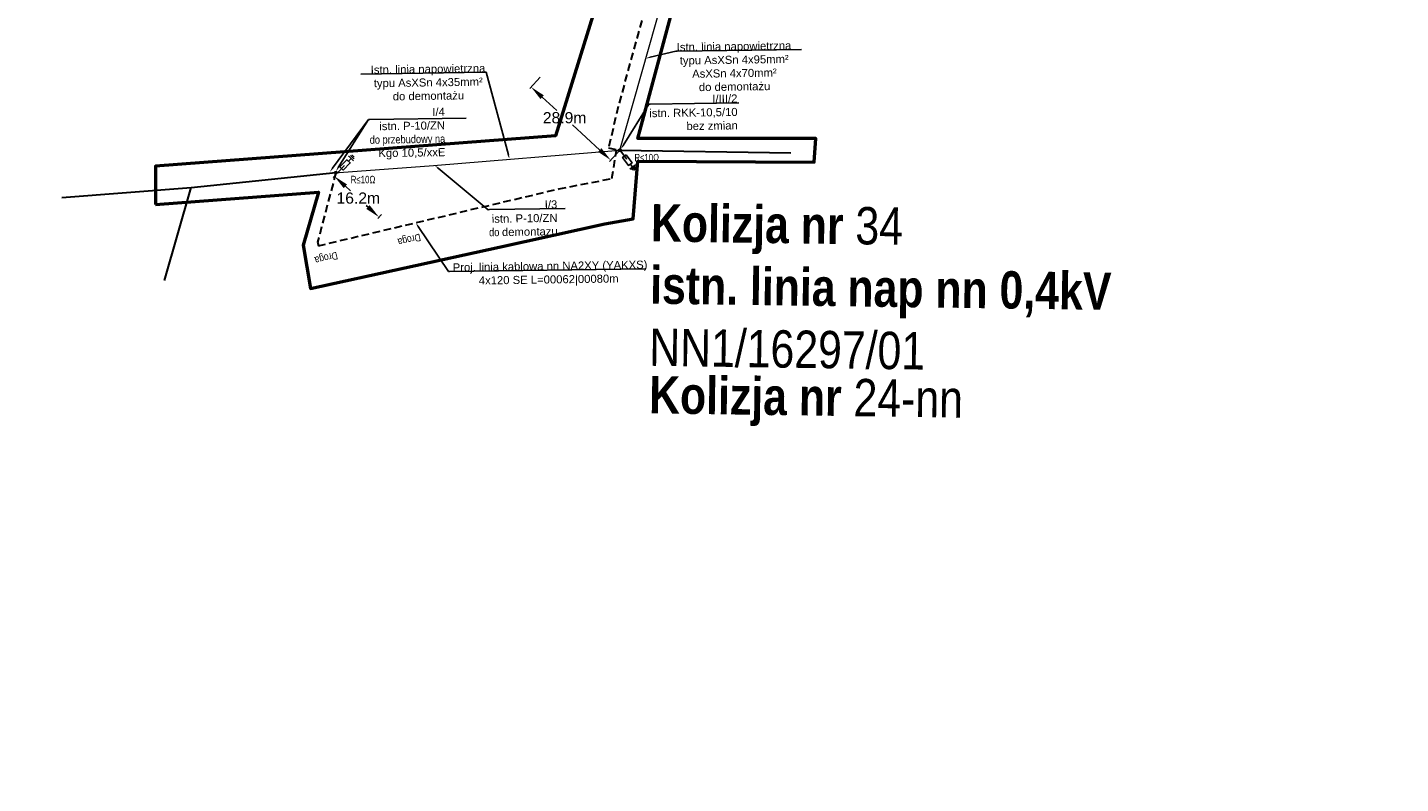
# Model space of a CAD drawing. Header units: millimetres. Extents: x 6504137 to 6515825, y 5737606 to 5784558.
# Tile 20 of 115: x 6508429 to 6508797, y 5753476 to 5753679. Entities that reach past the tile are written whole.
import ezdxf
from ezdxf import colors
from ezdxf.entities.mleader import LeaderData, LeaderLine
from ezdxf.math import Vec2, Vec3

# ---------------------------------------------------------------- set-up
doc = ezdxf.new("R2010")
doc.units = ezdxf.units.MM
doc.linetypes.add('JIS_02_2.0', pattern=[3, 2, -1])
for name, color, linetype in [('- kolizja linia nn', 132, 'Continuous'), ('_Kąt załomu', 7, 'Continuous'), ('_Opisy', 7, 'Continuous')]:
    doc.layers.add(name, color=color, linetype=linetype)
for name, color, linetype, lineweight in [('-Linia kablowa nn', 132, 'JIS_02_2.0', 30), ('_-demontaż nn', 132, 'DEMONTAZ', 20), ('_trasa_slupy', 1, 'Continuous', 20), ('_Zakres mapy projektowej', 4, 'Continuous', 50)]:
    doc.layers.add(name, color=color, linetype=linetype, lineweight=lineweight)
doc.layers.add('-wymiary', color=7, linetype='Continuous', lineweight=35, true_color=0x000000)
doc.layers.add('istn. linia nap.', color=7, linetype='Continuous', lineweight=0, true_color=0x000000)
doc.styles.add('Arial_Narr', font='ARIALN.TTF')
doc.styles.add('GEO-INFO', font='arial.ttf')
doc.styles.add('Nr działek', font='ARIALN.TTF', dxfattribs={"width": 0.75})
doc.styles.get("Standard").update_dxf_attribs({"font": 'ARIALN.TTF'})
doc.linetypes.add('DEMONTAZ', pattern='A,1,["x",Standard,S=1,R=0,X=-0.1,Y=-0.35],1', length=2)
doc.dimstyles.new('Kat załomu', dxfattribs={"dimtxt": 2.2, "dimasz": 5, "dimexe": 0.18, "dimexo": 0.0625, "dimtad": 0, "dimtih": 1, "dimtoh": 1, "dimdec": 4, "dimzin": 0, "dimdsep": 46, "dimtxsty": 'Standard', "dimcen": 0.9, "dimse1": 1, "dimse2": 1, "dimadec": 0, "dimazin": 0, "dimtfac": 1, "dimtdec": 4, "dimtofl": 0, "dimtmove": 0, "dimatfit": 3, "dimfxl": 1, "dimtolj": 1, "dimtzin": 0, "dimarcsym": 0})
doc.dimstyles.new('McRobic', dxfattribs={"dimtxt": 3, "dimasz": 4, "dimexe": 0.5, "dimexo": 0.04, "dimgap": 0.4, "dimtad": 0, "dimtih": 1, "dimtoh": 1, "dimdec": 1, "dimrnd": 0.01, "dimzin": 0, "dimdsep": 46, "dimtxsty": 'Standard', "dimcen": 0.09, "dimadec": 0, "dimazin": 0, "dimtfac": 1, "dimtdec": 1, "dimtofl": 0, "dimtmove": 0, "dimatfit": 3, "dimfxl": 1, "dimtolj": 1, "dimtzin": 0, "dimlwd": 25, "dimlwe": 25, "dimarcsym": 0})

# ---------------------------------------------------------------- blocks, each defined once
blk = doc.blocks.new('*D46')
at = {"layer": '_Kąt załomu', "color": 0, "lineweight": -2, "transparency": 16777216}
for start, end in [(332.0665, 48.0956), (240.1923, 316.2241)]:
    blk.add_arc((6508769.92, 5753891.24), 22.53, start, end, dxfattribs=at)
at = {"layer": '_Kąt załomu', "color": 0, "transparency": 16777216}
for points in [[(6508784.48, 5753907.33), (6508785.45, 5753908.69), (6508780.9, 5753910.92)], [(6508758.23, 5753871.02), (6508759.21, 5753872.37), (6508754.68, 5753874.65)]]:
    blk.add_solid(points, dxfattribs=at)
at = {"layer": 'Defpoints', "color": 0, "transparency": 16777216}
for p in [(6509591.46, 5755363.45), (6508769.92, 5753891.24), (6508778.33, 5753870.34), (6508199.19, 5753269.48)]:
    blk.add_point(p, dxfattribs=at)
at = {"layer": '_Kąt załomu', "color": 0, "transparency": 16777216, "insert": (6508788.18, 5753878.05), "char_height": 2.2, "attachment_point": 5, "rotation": 234}
blk.add_mtext('\\A1;193°', dxfattribs=at)
blk = doc.blocks.new('*D47')
at = {"layer": '_Kąt załomu', "color": 0, "lineweight": -2, "transparency": 16777216}
for start, end in [(151.9774, 265.6053), (280.2313, 32.9008)]:
    blk.add_arc((6508199.19, 5753269.47), 19.74, start, end, dxfattribs=at)
at = {"layer": '_Kąt załomu', "color": 0, "transparency": 16777216}
for points in [[(6508181.08, 5753279.23), (6508182.44, 5753278.27), (6508184.65, 5753282.83)], [(6508215.13, 5753279.66), (6508216.4, 5753280.74), (6508212.54, 5753284.02)]]:
    blk.add_solid(points, dxfattribs=at)
at = {"layer": 'Defpoints', "color": 0, "transparency": 16777216}
for p in [(6508769.92, 5753891.24), (6508047.89, 5753408.47), (6508199.19, 5753269.47), (6508213.73, 5753256.12)]:
    blk.add_point(p, dxfattribs=at)
at = {"layer": '_Kąt załomu', "color": 0, "transparency": 16777216, "insert": (6508200.03, 5753249.75), "char_height": 2.2, "attachment_point": 5, "rotation": 227}
blk.add_mtext('\\A1;270°', dxfattribs=at)
blk = doc.blocks.new('OKRAG_PELNY')
at = {"color": 0}
blk.add_lwpolyline([(0.5, 0), (0.482963, -0.12941), (0.433013, -0.25), (0.353553, -0.353553), (0.25, -0.433013), (0.12941, -0.482963), (0, -0.5), (-0.12941, -0.482963), (-0.25, -0.433013), (-0.353553, -0.353553), (-0.433013, -0.25), (-0.482963, -0.12941), (-0.5, 0), (-0.482963, 0.12941), (-0.433013, 0.25), (-0.353553, 0.353553), (-0.25, 0.433013), (-0.12941, 0.482963), (0, 0.5), (0.12941, 0.482963), (0.25, 0.433013), (0.353553, 0.353553), (0.433013, 0.25), (0.482963, 0.12941)], close=True, dxfattribs=at)
blk = doc.blocks.new('*D143')
at = {"layer": '-wymiary', "color": 0, "linetype": 'Continuous', "lineweight": 25, "transparency": 16777216}
for p, q in [((6508512.24, 5753639.84), (6508511.27, 5753638.78)), ((6508524.19, 5753628.87), (6508523.22, 5753627.81))]:
    blk.add_line(p, q, dxfattribs=at)
at = {"layer": '-wymiary', "color": 0, "lineweight": 25, "transparency": 16777216}
for p, q in [((6508514.55, 5753636.44), (6508515.9, 5753635.2)), ((6508520.61, 5753630.88), (6508520.11, 5753631.34))]:
    blk.add_line(p, q, dxfattribs=at)
at = {"layer": '-wymiary', "color": 0, "transparency": 16777216}
for points in [[(6508515, 5753636.93), (6508514.1, 5753635.95), (6508511.6, 5753639.14)], [(6508520.16, 5753630.39), (6508521.06, 5753631.37), (6508523.56, 5753628.18)]]:
    blk.add_solid(points, dxfattribs=at)
at = {"layer": 'Defpoints', "color": 0, "transparency": 16777216}
for p in [(6508511.6, 5753639.14), (6508512.27, 5753639.87), (6508524.22, 5753628.9)]:
    blk.add_point(p, dxfattribs=at)
at = {"layer": '-wymiary', "color": 0, "transparency": 16777216, "insert": (6508518.01, 5753633.27), "char_height": 3, "attachment_point": 5, "rotation": 0.0213, "style": 'GEO-INFO'}
blk.add_mtext('\\A1;16.2m', dxfattribs=at)
blk = doc.blocks.new('*D144')
at = {"layer": '-wymiary', "color": 0, "linetype": 'Continuous', "lineweight": 25, "transparency": 16777216}
for p, q in [((6508566.73, 5753665.68), (6508563.96, 5753662.67)), ((6508588.04, 5753646.1), (6508585.28, 5753643.09))]:
    blk.add_line(p, q, dxfattribs=at)
at = {"layer": '-wymiary', "color": 0, "lineweight": 25, "transparency": 16777216}
for p, q in [((6508567.25, 5753660.33), (6508571.15, 5753656.74)), ((6508582.67, 5753646.16), (6508575.36, 5753652.88))]:
    blk.add_line(p, q, dxfattribs=at)
at = {"layer": '-wymiary', "color": 0, "transparency": 16777216}
for points in [[(6508567.7, 5753660.82), (6508566.79, 5753659.84), (6508564.3, 5753663.04)], [(6508582.22, 5753645.67), (6508583.12, 5753646.66), (6508585.62, 5753643.46)]]:
    blk.add_solid(points, dxfattribs=at)
at = {"layer": 'Defpoints', "color": 0, "transparency": 16777216}
for p in [(6508564.3, 5753663.04), (6508566.75, 5753665.71), (6508588.07, 5753646.13)]:
    blk.add_point(p, dxfattribs=at)
at = {"layer": '-wymiary', "color": 0, "transparency": 16777216, "insert": (6508573.26, 5753654.81), "char_height": 3, "attachment_point": 5, "rotation": 0.0213, "style": 'GEO-INFO'}
blk.add_mtext('\\A1;28.9m', dxfattribs=at)

msp = doc.modelspace()

# ---------------------------------------------------------------- linework, layer by layer
at = {"layer": '- kolizja linia nn', "linetype": 'ByBlock'}
for points in [[(6508516.83252, 5753643.77166), (6508516.83252, 5753643.77166), (6508515.90513, 5753644.662)], [(6508516.36564, 5753644.78342), (6508516.36564, 5753644.78342), (6508516.88628, 5753644.28359)], [(6508589.28948, 5753644.56677), (6508589.86947, 5753643.77891), (6508588.31618, 5753645.88121)], [(6508513.52748, 5753641.23853), (6508514.20501, 5753641.94426), (6508512.39807, 5753640.05552)], [(6508515.37672, 5753643.16472), (6508516.08063, 5753643.89793), (6508515.43993, 5753644.51302), (6508516.75045, 5753643.25486)], [(6508590.87248, 5753642.41641), (6508591.47505, 5753641.59788), (6508592.1903, 5753642.12443), (6508590.72727, 5753641.0474)], [(6508591.22253, 5753640.87849), (6508591.22253, 5753640.87849), (6508592.25785, 5753641.64064)], [(6508592.29905, 5753641.16618), (6508592.29905, 5753641.16618), (6508591.71782, 5753640.73831)]]:
    msp.add_lwpolyline(points, dxfattribs=at)
for points in [[(6508589.76552, 5753644.91721), (6508591.34852, 5753642.76685), (6508590.35224, 5753642.03343), (6508588.76924, 5753644.18379)], [(6508513.10106, 5753641.64791), (6508514.9503, 5753643.5741), (6508515.84273, 5753642.71733), (6508513.99349, 5753640.79114)]]:
    msp.add_lwpolyline(points, close=True, dxfattribs=at)
at = {"layer": '-Linia kablowa nn'}
msp.add_lwpolyline([(6508598.75938, 5753698.25311), (6508587.58028, 5753657.8116), (6508587.58028, 5753657.8116), (6508587.58028, 5753657.8116), (6508587.58028, 5753657.8116), (6508587.58028, 5753657.8116), (6508587.58028, 5753657.8116), (6508587.58028, 5753657.8116), (6508587.58028, 5753657.8116), (6508587.58028, 5753657.8116), (6508587.58028, 5753657.8116), (6508587.58028, 5753657.8116), (6508587.58028, 5753657.8116), (6508587.58028, 5753657.8116), (6508587.58028, 5753657.8116), (6508587.58028, 5753657.8116), (6508587.58028, 5753657.8116), (6508587.58028, 5753657.8116), (6508587.58028, 5753657.8116), (6508587.58028, 5753657.8116), (6508587.58028, 5753657.8116), (6508587.58028, 5753657.8116), (6508587.58028, 5753657.8116), (6508587.58028, 5753657.8116), (6508587.58028, 5753657.8116), (6508587.58028, 5753657.8116), (6508587.58028, 5753657.8116), (6508587.58028, 5753657.8116), (6508587.58028, 5753657.8116), (6508587.58028, 5753657.8116), (6508587.58028, 5753657.8116), (6508587.58028, 5753657.8116), (6508587.58028, 5753657.8116), (6508585.04244, 5753646.75083), (6508585.04244, 5753646.75083), (6508585.04244, 5753646.75083), (6508585.04244, 5753646.75083), (6508585.04244, 5753646.75083), (6508585.04244, 5753646.75083), (6508585.04244, 5753646.75083), (6508585.04244, 5753646.75083), (6508585.04244, 5753646.75083), (6508585.04244, 5753646.75083), (6508585.04244, 5753646.75083), (6508588.07, 5753646.13), (6508588.07, 5753646.13), (6508588.07, 5753646.13), (6508588.07, 5753646.13), (6508588.07, 5753646.13), (6508588.07, 5753646.13), (6508588.07, 5753646.13), (6508588.07, 5753646.13), (6508588.07, 5753646.13), (6508588.07, 5753646.13), (6508588.07, 5753646.13), (6508588.07, 5753646.13), (6508588.07, 5753646.13), (6508588.07, 5753646.13), (6508588.07, 5753646.13), (6508588.07, 5753646.13), (6508588.07, 5753646.13), (6508588.07, 5753646.13), (6508588.07, 5753646.13), (6508588.07, 5753646.13), (6508588.07, 5753646.13), (6508588.07, 5753646.13), (6508588.07, 5753646.13), (6508588.07, 5753646.13), (6508588.07, 5753646.13), (6508588.07, 5753646.13), (6508588.07, 5753646.13)], dxfattribs=at)
at = {"layer": '_-demontaż nn', "linetype": 'DEMONTAZ'}
for p, q in [((6508588.07, 5753646.13), (6508601.54398, 5753693.89894)), ((6508538.1414, 5753642.0117), (6508588.07, 5753646.13)), ((6508510.49, 5753639.99), (6508538.1414, 5753642.0117))]:
    msp.add_line(p, q, dxfattribs=at)
at = {"layer": '_Zakres mapy projektowej'}
msp.add_lwpolyline([(6508584.37256, 5753693.84647), (6508570.81676, 5753649.98948), (6508463.69936, 5753641.88258), (6508463.66738, 5753631.5876)], dxfattribs=at)
at = {"layer": 'istn. linia nap.', "color": 18, "linetype": 'Continuous', "lineweight": 30, "true_color": 0x000000}
for p, q in [((6508588.07, 5753646.13), (6508633.89004, 5753645.43531)), ((6508473.28, 5753636.11), (6508512.00862, 5753640.10103)), ((6508438.61895, 5753633.41711), (6508473.28, 5753636.11)), ((6508466.14, 5753611.24), (6508473.28, 5753636.11))]:
    msp.add_line(p, q, dxfattribs=at)

# ---------------------------------------------------------------- block references
at = {"layer": '_-demontaż nn', "lineweight": 18, "xscale": 0.6999999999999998, "yscale": 0.6999999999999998, "rotation": 179.6972132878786}
for p in [(6508588.07, 5753646.13), (6508512.00862, 5753640.10103)]:
    msp.add_blockref('OKRAG_PELNY', p, dxfattribs=at)

# ---------------------------------------------------------------- texts
at = {"layer": '- kolizja linia nn', "char_height": 2, "width": 9.6494767, "attachment_point": 1, "style": 'Nr działek'}
for insert in [(6508591.96915, 5753645.12863), (6508515.99918, 5753639.25608)]:
    msp.add_mtext('{\\fArial|b0|i0|c238|p34;R≤10Ω}', dxfattribs=dict(at, insert=insert))
at = {"layer": '_Opisy', "char_height": 2, "attachment_point": 5, "rotation": 193.334672, "bg_fill": 3, "box_fill_scale": 1, "bg_fill_color": 256, "bg_fill_transparency": 0}
for insert in [(6508531.59869, 5753622.39669), (6508509.35346, 5753617.51173)]:
    msp.add_mtext_dynamic_manual_height_columns('Droga', width=3.6497645, gutter_width=10, heights=[0], dxfattribs=dict(at, insert=insert))
at = {"layer": '_trasa_slupy', "insert": (6508596.48472, 5753631.68508), "char_height": 10, "width": 348.1955042, "attachment_point": 1, "rotation": 359.205026, "style": 'Arial_Narr'}
msp.add_mtext('{\\fArial Narrow|b1|i0|c238|p34;Kolizja nr }34\\P{\\fArial Narrow|b1|i0|c238|p34;istn. linia nap nn 0,4kV\\P}NN1/16297/01', dxfattribs=at)
at = {"layer": '_trasa_slupy', "color": 5, "insert": (6508595.98504, 5753585.60883), "char_height": 10, "width": 348.1955042, "attachment_point": 1, "rotation": 359.205026, "style": 'Arial_Narr'}
msp.add_mtext('{\\fArial Narrow|b1|i0|c238|p34;Kolizja nr }24-nn', dxfattribs=at)

# ---------------------------------------------------------------- dimensions: what is measured, and where the dimension line sits
at = {"layer": '-wymiary', "color": 7, "linetype": 'Continuous'}
for base, p1, p2, angle, picture, middle in [((6508564.29944, 5753663.03618), (6508588.07, 5753646.13), (6508566.75217, 5753665.70701), 137.4375087, '*D144', (6508573.25613, 5753654.8109)), ((6508511.60313, 5753639.14382), (6508524.22147, 5753628.89933), (6508512.26522, 5753639.86568), 137.4727644, '*D143', (6508518.00662, 5753633.2705))]:
    dim = msp.add_linear_dim(base=base, p1=p1, p2=p2, angle=angle, dimstyle='McRobic', override={"dimpost": 'm', "dimtxsty": 'GEO-INFO'}, dxfattribs=at)
    dim.commit()
    dim.dimension.update_dxf_attribs({"geometry": picture, "text_midpoint": middle, "dimtype": 161, "text_rotation": 210})

# ---------------------------------------------------------------- leaders
at = {"layer": '_Opisy', "linetype": 'Continuous'}
ml = msp.add_multileader_mtext('Standard', dxfattribs=at)
ml.set_content('{\\fArial|b0|i0|c238|p34;\\C256; 2x Proj. linia kablowa nn NA2XY (YAKXS) \\P\\pxqc;4x240 SE L=00111|00139m\\Pobwód I i III wprowadzić na słup I/III/2\\Pobwód ośw. wg odrębnego \\Popracowania OUiD \\P }', color=256)
ml.set_leader_properties()
ml.build(insert=Vec2(0, 0))
ml.multileader.update_dxf_attribs({"text_left_attachment_type": 6, "text_right_attachment_type": 6, "dogleg_length": 0.36, "arrow_head_size": 1.2, "scale": 0.8})
ctx = ml.context
ctx.base_point, ctx.scale, ctx.char_height, ctx.arrow_head_size, ctx.landing_gap_size, ctx.plane_origin, ctx.plane_x_axis, ctx.plane_y_axis = Vec3(6508616.20453, 5753697.87046, 51.6), 0.8, 2.16, 1.2, 0.072, Vec3(6508527.46326, 5753468.55863, 51.6), Vec3(0.999892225, 0.014681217), Vec3(-0.014681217, 0.999892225)
ctx.left_attachment, ctx.right_attachment, ctx.text_align_type = 6, 6, 2
notes = []
notes.append((ctx, [(1, (1, 1, 0), (6508615.91656, 5753697.86623, 51.6), (0.999892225, 0.014681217), 0.288, [(1, [(6508596.79218, 5753691.13656, 51.6)], 0, [])])]))
ctx.mtext.insert, ctx.mtext.text_direction, ctx.mtext.rotation, ctx.mtext.alignment, ctx.mtext.flow_direction = Vec3(6508644.69837, 5753700.48737, 51.6), Vec3(0.999892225, 0.014681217), 0.014681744, 2, 5
ml = msp.add_multileader_mtext('Standard', dxfattribs=at)
ml.set_content('\\pxqc;{\\fArial|b0|i0|c238|p34;Istn. linia napowietrzna \\Ptypu AsXSn 4x95mm²\\PAsXSn 4x70mm²\\P\\pq*;do demontażu}', color=256)
ml.set_leader_properties()
ml.build(insert=Vec2(0, 0))
ml.multileader.update_dxf_attribs({"text_left_attachment_type": 6, "text_right_attachment_type": 6, "dogleg_length": 0.45, "arrow_head_size": 1.2, "scale": 0.8})
ctx = ml.context
ctx.base_point, ctx.scale, ctx.char_height, ctx.arrow_head_size, ctx.landing_gap_size, ctx.plane_origin, ctx.plane_x_axis, ctx.plane_y_axis = Vec3(6508603.43011, 5753672.62629, 41.02), 0.8, 2.16, 1.2, 0.072, Vec3(6508726.09763, 5753743.72808, 41.02), Vec3(0.999892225, 0.014681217), Vec3(-0.014681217, 0.999892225)
ctx.left_attachment, ctx.right_attachment = 6, 6
notes.append((ctx, [(0, (1, 1, 0), (6508603.07015, 5753672.62101, 41.02), (0.999892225, 0.014681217), 0.36, [(0, [(6508595.01201, 5753670.74132, 41.02)], 0, [])])]))
ctx.mtext.insert, ctx.mtext.text_direction, ctx.mtext.rotation, ctx.mtext.alignment, ctx.mtext.flow_direction = Vec3(6508618.61108, 5753675.04479, 41.02), Vec3(0.999892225, 0.014681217), 0.014681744, 2, 5
ml = msp.add_multileader_mtext('Standard', dxfattribs=at)
ml.set_content('\\pxqc;{\\fArial|b0|i0|c238|p34;Istn. linia napowietrzna \\Ptypu AsXSn 4x35mm²\\P\\pq*;do demontażu}', color=256)
ml.set_leader_properties()
ml.build(insert=Vec2(0, 0))
ml.multileader.update_dxf_attribs({"text_left_attachment_type": 6, "text_right_attachment_type": 6, "dogleg_length": 0.45, "arrow_head_size": 1.2, "scale": 0.8})
ctx = ml.context
ctx.base_point, ctx.scale, ctx.char_height, ctx.arrow_head_size, ctx.landing_gap_size, ctx.plane_origin, ctx.plane_x_axis, ctx.plane_y_axis = Vec3(6508521.48998, 5753666.54783, 41.02), 0.8, 2.16, 1.2, 0.072, Vec3(6508633.68684, 5753712.2836, 41.02), Vec3(0.999892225, 0.014681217), Vec3(-0.014681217, 0.999892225)
ctx.left_attachment, ctx.right_attachment = 6, 6
notes.append((ctx, [(0, (1, 1, 0), (6508552.27634, 5753666.99986, 41.02), (-0.999892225, -0.014681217), 0.36, [(0, [(6508558.50658, 5753643.6915, 41.02)], 0, [])])]))
ctx.mtext.insert, ctx.mtext.text_direction, ctx.mtext.rotation, ctx.mtext.alignment, ctx.mtext.flow_direction = Vec3(6508536.67095, 5753668.96633, 41.02), Vec3(0.999892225, 0.014681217), 0.014681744, 2, 5
ml = msp.add_multileader_mtext('Standard', dxfattribs=at)
ml.set_content('{\\fArial|b0|i0|c238|p34;I/III/2       \\P\\C256;istn. RKK-10,5/10\\Pbez zmian}', color=256)
ml.set_leader_properties()
ml.build(insert=Vec2(0, 0))
ml.multileader.update_dxf_attribs({"text_left_attachment_type": 6, "text_right_attachment_type": 6, "dogleg_length": 0.45, "arrow_head_size": 1.2, "scale": 0.8})
ctx = ml.context
ctx.base_point, ctx.scale, ctx.char_height, ctx.arrow_head_size, ctx.landing_gap_size, ctx.plane_origin, ctx.plane_x_axis, ctx.plane_y_axis = Vec3(6508596.17796, 5753658.49357, 130.78), 0.8, 2.16, 1.2, 0.072, Vec3(6508720.30114, 5753711.84041, 130.78), Vec3(0.999892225, 0.014681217), Vec3(-0.014681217, 0.999892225)
ctx.left_attachment, ctx.right_attachment, ctx.text_align_type = 6, 6, 2
notes.append((ctx, [(0, (1, 1, 0), (6508595.818, 5753658.48828, 130.78), (0.999892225, 0.014681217), 0.36, [(0, [(6508588.31879, 5753646.37618, 130.78)], 0, [])])]))
ctx.mtext.insert, ctx.mtext.text_direction, ctx.mtext.rotation, ctx.mtext.alignment, ctx.mtext.flow_direction = Vec3(6508619.51939, 5753661.06872, 130.78), Vec3(0.999892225, 0.014681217), 0.014681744, 3, 5
ml = msp.add_multileader_mtext('Standard', dxfattribs=at)
ml.set_content('{\\fArial|b0|i0|c238|p34;I/4       \\P\\C256;istn. P-10/ZN\\P}do przebudowy na\\P{\\fArial|b0|i0|c238|p34;\\C256;Kgo 10,5/xxE}', color=256)
ml.set_leader_properties()
ml.build(insert=Vec2(0, 0))
ml.multileader.update_dxf_attribs({"text_left_attachment_type": 6, "text_right_attachment_type": 6, "dogleg_length": 0.45, "arrow_head_size": 1.2, "scale": 0.8})
ctx = ml.context
ctx.base_point, ctx.scale, ctx.char_height, ctx.arrow_head_size, ctx.landing_gap_size, ctx.plane_origin, ctx.plane_x_axis, ctx.plane_y_axis = Vec3(6508521.10354, 5753654.36094, 30.78), 0.8, 2.16, 1.2, 0.072, Vec3(6508630.71942, 5753702.17298, 30.78), Vec3(0.999892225, 0.014681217), Vec3(-0.014681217, 0.999892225)
ctx.left_attachment, ctx.right_attachment, ctx.text_align_type = 6, 6, 2
notes.append((ctx, [(0, (1, 1, 0), (6508520.74358, 5753654.35565, 30.78), (0.999892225, 0.014681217), 0.36, [(1, [(6508512.01047, 5753640.45103, 30.78)], 0, []), (0, [(6508510.41827, 5753640.33257, 30.78)], 0, [])])]))
ctx.mtext.insert, ctx.mtext.text_direction, ctx.mtext.rotation, ctx.mtext.alignment, ctx.mtext.flow_direction = Vec3(6508541.1641, 5753657.48766, 30.78), Vec3(0.999892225, 0.014681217), 0.014681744, 3, 5
ml = msp.add_multileader_mtext('Standard', dxfattribs=at)
ml.set_content('{\\fArial|b0|i0|c238|p34;I/3       \\P\\C256;istn. P-10/ZN\\P}do {\\fArial|b0|i0|c238|p34;\\C256;demontazu}', color=256)
ml.set_leader_properties()
ml.build(insert=Vec2(0, 0))
ml.multileader.update_dxf_attribs({"text_left_attachment_type": 6, "text_right_attachment_type": 6, "dogleg_length": 0.45, "arrow_head_size": 1.2, "scale": 0.8})
ctx = ml.context
ctx.base_point, ctx.scale, ctx.char_height, ctx.arrow_head_size, ctx.landing_gap_size, ctx.plane_origin, ctx.plane_x_axis, ctx.plane_y_axis = Vec3(6508553.17431, 5753630.18807, 82.38), 0.8, 2.16, 1.2, 0.072, Vec3(6508662.79018, 5753678.00012, 82.38), Vec3(0.999892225, 0.014681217), Vec3(-0.014681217, 0.999892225)
ctx.left_attachment, ctx.right_attachment, ctx.text_align_type = 6, 6, 2
notes.append((ctx, [(0, (1, 1, 0), (6508552.81435, 5753630.18279, 82.38), (0.999892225, 0.014681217), 0.36, [(0, [(6508538.49022, 5753642.04047, 82.38)], 0, [])])]))
ctx.mtext.insert, ctx.mtext.text_direction, ctx.mtext.rotation, ctx.mtext.alignment, ctx.mtext.flow_direction = Vec3(6508571.28427, 5753632.68642, 82.38), Vec3(0.999892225, 0.014681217), 0.014681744, 3, 5
for ctx, leaders in notes:
    for number, flags, end, landing, length, lines in leaders:
        leader = LeaderData()
        leader.index, (leader.has_last_leader_line, leader.has_dogleg_vector, leader.attachment_direction) = number, flags
        leader.last_leader_point, leader.dogleg_vector, leader.dogleg_length = Vec3(end), Vec3(landing), length
        for number, points, colour, breaks in lines:
            line = LeaderLine()
            line.index, line.vertices, line.color, line.breaks = number, Vec3.list(points), colors.encode_raw_color(colour), breaks
            leader.lines.append(line)
        ctx.leaders.append(leader)

# ---------------------------------------------------------------- next in the draw order: dimensions: what is measured, and where the dimension line sits
at = {"layer": '_Kąt załomu'}
for base, center, p1, p2, picture, middle, turn in [((6508778.32815, 5753870.34061), (6508769.92, 5753891.243), (6509591.457, 5755363.453), (6508199.189, 5753269.475), '*D46', (6508788.18047, 5753878.04595), 234), ((6508213.73139, 5753256.1227), (6508199.189, 5753269.475), (6508769.92, 5753891.243), (6508047.88592, 5753408.47098), '*D47', (6508200.0292, 5753249.75042), 227)]:
    dim = msp.add_angular_dim_3p(base=base, center=center, p1=p1, p2=p2, dimstyle='Kat załomu', dxfattribs=at)
    dim.commit()
    dim.dimension.update_dxf_attribs({"geometry": picture, "text_midpoint": middle, "text_rotation": turn})

# ---------------------------------------------------------------- next in the draw order: texts
at = {"layer": '_Opisy', "char_height": 2, "attachment_point": 5, "rotation": 193.334672, "bg_fill": 3, "box_fill_scale": 1, "bg_fill_color": 256, "bg_fill_transparency": 0}
for insert in [(6508531.59869, 5753622.39669), (6508509.35346, 5753617.51173)]:
    msp.add_mtext_dynamic_manual_height_columns('Droga', width=3.6497645, gutter_width=10, heights=[0], dxfattribs=dict(at, insert=insert))

# ---------------------------------------------------------------- next in the draw order: linework, layer by layer
at = {"layer": '-Linia kablowa nn'}
msp.add_lwpolyline([(6508512.00862, 5753640.10103), (6508512.00862, 5753640.10103), (6508512.00862, 5753640.10103), (6508512.00862, 5753640.10103), (6508512.00862, 5753640.10103), (6508512.00862, 5753640.10103), (6508512.00862, 5753640.10103), (6508512.00862, 5753640.10103), (6508512.00862, 5753640.10103), (6508512.00862, 5753640.10103), (6508512.00862, 5753640.10103), (6508512.00862, 5753640.10103), (6508512.00862, 5753640.10103), (6508512.00862, 5753640.10103), (6508512.00862, 5753640.10103), (6508512.00862, 5753640.10103), (6508512.00862, 5753640.10103), (6508512.00862, 5753640.10103), (6508512.00862, 5753640.10103), (6508512.00862, 5753640.10103), (6508512.00862, 5753640.10103), (6508512.00862, 5753640.10103), (6508512.00862, 5753640.10103), (6508512.00862, 5753640.10103), (6508512.00862, 5753640.10103), (6508512.00862, 5753640.10103), (6508512.00862, 5753640.10103), (6508507.09922, 5753621.47226), (6508507.09922, 5753621.47226), (6508507.09922, 5753621.47226), (6508507.09922, 5753621.47226), (6508507.09922, 5753621.47226), (6508507.09922, 5753621.47226), (6508507.09922, 5753621.47226), (6508507.09922, 5753621.47226), (6508507.09922, 5753621.47226), (6508507.09922, 5753621.47226), (6508507.09922, 5753621.47226), (6508507.09922, 5753621.47226), (6508507.09922, 5753621.47226), (6508507.09922, 5753621.47226), (6508507.09922, 5753621.47226), (6508507.09922, 5753621.47226), (6508507.09922, 5753621.47226), (6508507.09922, 5753621.47226), (6508507.09922, 5753621.47226), (6508507.09922, 5753621.47226), (6508507.09922, 5753621.47226), (6508507.09922, 5753621.47226), (6508507.09922, 5753621.47226), (6508507.09922, 5753621.47226), (6508507.09922, 5753621.47226), (6508507.09922, 5753621.47226), (6508507.09922, 5753621.47226), (6508507.09922, 5753621.47226), (6508507.09922, 5753621.47226), (6508507.09922, 5753621.47226), (6508507.09922, 5753621.47226), (6508507.09922, 5753621.47226), (6508507.31223, 5753620.50796), (6508507.31223, 5753620.50796), (6508507.31223, 5753620.50796), (6508507.31223, 5753620.50796), (6508507.31223, 5753620.50796), (6508507.31223, 5753620.50796), (6508507.31223, 5753620.50796), (6508507.31223, 5753620.50796), (6508507.31223, 5753620.50796), (6508507.31223, 5753620.50796), (6508507.31223, 5753620.50796), (6508507.31223, 5753620.50796), (6508507.31223, 5753620.50796), (6508507.31223, 5753620.50796), (6508507.31223, 5753620.50796), (6508507.31223, 5753620.50796), (6508507.31223, 5753620.50796), (6508507.31223, 5753620.50796), (6508507.31223, 5753620.50796), (6508507.31223, 5753620.50796), (6508507.31223, 5753620.50796), (6508507.31223, 5753620.50796), (6508507.31223, 5753620.50796), (6508507.31223, 5753620.50796), (6508507.31223, 5753620.50796), (6508507.31223, 5753620.50796), (6508507.31223, 5753620.50796), (6508507.31223, 5753620.50796), (6508507.31223, 5753620.50796), (6508507.31223, 5753620.50796), (6508507.31223, 5753620.50796), (6508507.31223, 5753620.50796), (6508571.6857, 5753635.75354), (6508571.6857, 5753635.75354), (6508571.6857, 5753635.75354), (6508571.6857, 5753635.75354), (6508571.6857, 5753635.75354), (6508571.6857, 5753635.75354), (6508571.6857, 5753635.75354), (6508571.6857, 5753635.75354), (6508571.6857, 5753635.75354), (6508571.6857, 5753635.75354), (6508571.6857, 5753635.75354), (6508571.6857, 5753635.75354), (6508571.6857, 5753635.75354), (6508571.6857, 5753635.75354), (6508571.6857, 5753635.75354), (6508571.6857, 5753635.75354), (6508571.6857, 5753635.75354), (6508571.6857, 5753635.75354), (6508571.6857, 5753635.75354), (6508571.6857, 5753635.75354), (6508571.6857, 5753635.75354), (6508571.6857, 5753635.75354), (6508571.6857, 5753635.75354), (6508571.6857, 5753635.75354), (6508571.6857, 5753635.75354), (6508571.6857, 5753635.75354), (6508571.6857, 5753635.75354), (6508571.6857, 5753635.75354), (6508571.6857, 5753635.75354), (6508571.6857, 5753635.75354), (6508571.6857, 5753635.75354), (6508571.6857, 5753635.75354), (6508585.93299, 5753638.53037), (6508585.93299, 5753638.53037), (6508585.93299, 5753638.53037), (6508585.93299, 5753638.53037), (6508585.93299, 5753638.53037), (6508585.93299, 5753638.53037), (6508585.93299, 5753638.53037), (6508585.93299, 5753638.53037), (6508585.93299, 5753638.53037), (6508585.93299, 5753638.53037), (6508585.93299, 5753638.53037), (6508585.93299, 5753638.53037), (6508585.93299, 5753638.53037), (6508585.93299, 5753638.53037), (6508585.93299, 5753638.53037), (6508585.93299, 5753638.53037), (6508585.93299, 5753638.53037), (6508585.93299, 5753638.53037), (6508585.93299, 5753638.53037), (6508585.93299, 5753638.53037), (6508585.93299, 5753638.53037), (6508585.93299, 5753638.53037), (6508585.93299, 5753638.53037), (6508585.93299, 5753638.53037), (6508585.93299, 5753638.53037), (6508585.93299, 5753638.53037), (6508585.93299, 5753638.53037), (6508585.93299, 5753638.53037), (6508585.93299, 5753638.53037), (6508585.93299, 5753638.53037), (6508585.93299, 5753638.53037), (6508585.93299, 5753638.53037), (6508587.16758, 5753646.05556), (6508587.16758, 5753646.05556), (6508587.16758, 5753646.05556), (6508587.16758, 5753646.05556), (6508587.16758, 5753646.05556), (6508587.16758, 5753646.05556), (6508587.16758, 5753646.05556), (6508587.16758, 5753646.05556), (6508587.16758, 5753646.05556), (6508587.16758, 5753646.05556), (6508587.16758, 5753646.05556), (6508588.07, 5753646.13), (6508588.07, 5753646.13), (6508588.07, 5753646.13), (6508588.07, 5753646.13), (6508588.07, 5753646.13), (6508588.07, 5753646.13), (6508588.07, 5753646.13), (6508588.07, 5753646.13), (6508588.07, 5753646.13), (6508588.07, 5753646.13), (6508588.07, 5753646.13), (6508588.07, 5753646.13), (6508588.07, 5753646.13), (6508588.07, 5753646.13), (6508588.07, 5753646.13), (6508588.07, 5753646.13), (6508588.07, 5753646.13), (6508588.07, 5753646.13), (6508588.07, 5753646.13), (6508588.07, 5753646.13), (6508588.07, 5753646.13), (6508588.07, 5753646.13), (6508588.07, 5753646.13), (6508588.07, 5753646.13), (6508588.07, 5753646.13), (6508588.07, 5753646.13), (6508588.07, 5753646.13)], dxfattribs=at)
at = {"layer": '_Zakres mapy projektowej'}
msp.add_lwpolyline([(6508463.66738, 5753631.5876), (6508507.37902, 5753634.9101), (6508503.27781, 5753620.68565), (6508505.25055, 5753609.0569), (6508555.71101, 5753620.16651), (6508584.00418, 5753626.3962), (6508591.63554, 5753627.69405), (6508592.87816, 5753643.15447), (6508640.06804, 5753642.8949), (6508640.53527, 5753649.22842), (6508592.87816, 5753649.22842), (6508604.09159, 5753691.12306)], dxfattribs=at)

# ---------------------------------------------------------------- next in the draw order: leaders
at = {"layer": '_Opisy', "linetype": 'Continuous'}
ml = msp.add_multileader_mtext('Standard', dxfattribs=at)
ml.set_content('{\\fArial|b0|i0|c238|p34;\\C256; Proj. linia kablowa nn NA2XY (YAKXS) \\P\\pxqc;4x120 SE L=00062|00080m\\P }', color=256)
ml.set_leader_properties()
ml.build(insert=Vec2(0, 0))
ml.multileader.update_dxf_attribs({"text_left_attachment_type": 6, "text_right_attachment_type": 6, "dogleg_length": 0.36, "arrow_head_size": 1.2, "scale": 0.8})
ctx = ml.context
ctx.base_point, ctx.scale, ctx.char_height, ctx.arrow_head_size, ctx.landing_gap_size, ctx.plane_origin, ctx.plane_x_axis, ctx.plane_y_axis = Vec3(6508542.45218, 5753613.57234, 51.6), 0.8, 2.16, 1.2, 0.072, Vec3(6508453.71091, 5753384.26052, 51.6), Vec3(0.999892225, 0.014681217), Vec3(-0.014681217, 0.999892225)
ctx.left_attachment, ctx.right_attachment, ctx.text_align_type = 6, 6, 2
notes = []
notes.append((ctx, [(1, (1, 1, 0), (6508542.16421, 5753613.56812, 51.6), (0.999892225, 0.014681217), 0.288, [(1, [(6508533.38677, 5753626.6832, 51.6)], 0, [])])]))
ctx.mtext.insert, ctx.mtext.text_direction, ctx.mtext.rotation, ctx.mtext.alignment, ctx.mtext.flow_direction = Vec3(6508568.93357, 5753616.15971, 51.6), Vec3(0.999892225, 0.014681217), 0.014681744, 2, 5
for ctx, leaders in notes:
    for number, flags, end, landing, length, lines in leaders:
        leader = LeaderData()
        leader.index, (leader.has_last_leader_line, leader.has_dogleg_vector, leader.attachment_direction) = number, flags
        leader.last_leader_point, leader.dogleg_vector, leader.dogleg_length = Vec3(end), Vec3(landing), length
        for number, points, colour, breaks in lines:
            line = LeaderLine()
            line.index, line.vertices, line.color, line.breaks = number, Vec3.list(points), colors.encode_raw_color(colour), breaks
            leader.lines.append(line)
        ctx.leaders.append(leader)

doc.saveas('drawing.dxf')
